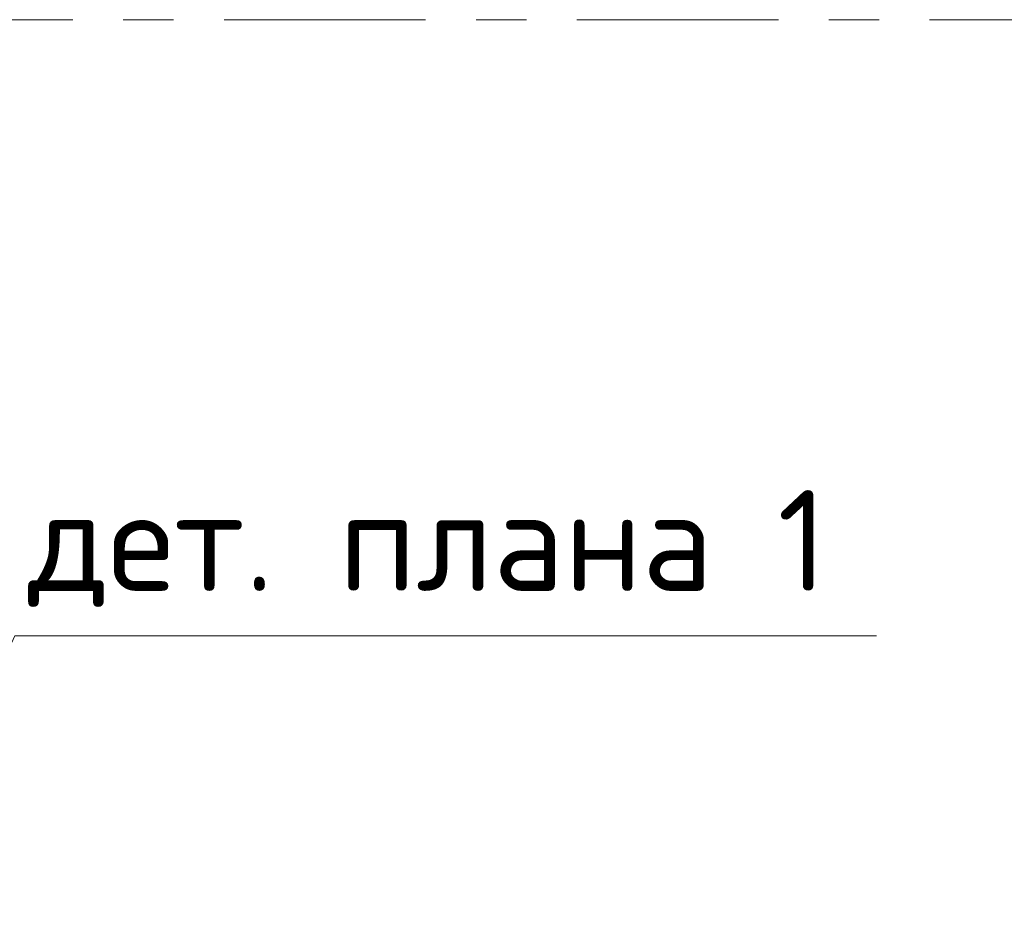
# Model space of a CAD drawing. Header units: metres. Extents: x -38 to 86, y -15 to 21.
# Tile 67 of 103: x 56.46 to 58.42, y 11 to 12.8. Entities that reach past the tile are written whole.
import ezdxf

# ---------------------------------------------------------------- set-up
doc = ezdxf.new("R2010")
doc.units = ezdxf.units.M
doc.linetypes.add('______11', pattern=[0.5, 0.4, -0.05, 0, -0.05])
doc.linetypes.add('______5', pattern=[1.1, 0.8, -0.1, 0.1, -0.1])
doc.layers.add('XR$2$Осевая линия (1)', color=7, linetype='______5', lineweight=13)
doc.layers.add('XR$3$Текст_ общее_1', color=7, linetype='Continuous', lineweight=13)
doc.styles.add('ISOCPEUR', font='txt')

msp = doc.modelspace()

# ---------------------------------------------------------------- linework, layer by layer
at = {"color": 7, "linetype": 'Continuous', "lineweight": 13, "transparency": 33554687}
msp.add_lwpolyline([(56.1906, 11.0003), (56.4546, 11.577), (58.1646, 11.577)], dxfattribs=at)
at = {"layer": 'XR$2$Осевая линия (1)', "color": 253, "linetype": '______11', "lineweight": 13, "true_color": 0xa0a0a0, "transparency": 33554687}
msp.add_line((-2.63, 12.8), (62.6, 12.8), dxfattribs=at)

# ---------------------------------------------------------------- texts
at = {"layer": 'XR$3$Текст_ общее_1', "color": 7, "linetype": 'Continuous', "lineweight": 13, "transparency": 33554687, "insert": (57.2746, 11.7503), "char_height": 0.2, "width": 1.695238, "attachment_point": 5, "style": 'ISOCPEUR'}
msp.add_mtext('\\A1;{\\fISOCPEUR|i0|b0;\\H0.200000;\\W1.000000;\\C7;дет. плана 1}\\P', dxfattribs=at)

doc.saveas('drawing.dxf')
